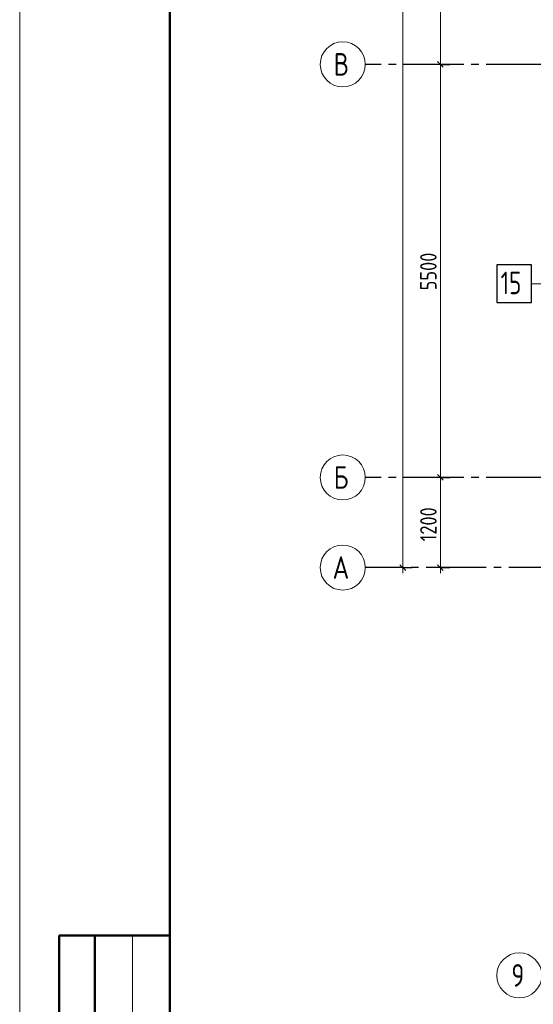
# Model space of a CAD drawing. Header units: millimetres. Extents: x 0 to 64958, y 0 to 42000.
# Tile 2 of 33: x 0 to 6836, y 14585 to 27695. Entities that reach past the tile are written whole.
import ezdxf

# ---------------------------------------------------------------- set-up
doc = ezdxf.new("R2010")
doc.units = ezdxf.units.MM
doc.linetypes.add('______5', pattern=[1100, 800, -100, 100, -100])
for name, color, linetype, lineweight in [('Standard', 7, 'Continuous', 25), ('ДОП Верх по Х', 7, 'Continuous', 25), ('Оси', 40, '______5', 18), ('Позиционная метка номер позиции', 7, 'Continuous', 13)]:
    doc.layers.add(name, color=color, linetype=linetype, lineweight=lineweight)
doc.styles.add('GOST 2.304-81', font='txt')
doc.styles.add('ISOCPEUR', font='txt')

msp = doc.modelspace()

# ---------------------------------------------------------------- linework, layer by layer
at = {"layer": 'Standard', "color": 7, "linetype": 'Continuous', "lineweight": 13, "transparency": 33554687}
for p, q in [((5600, 27100), (5600, 28800)), ((5600, 21600), (5600, 27100)), ((5100, 20400), (5100, 20325)), ((5600, 20400), (5600, 20325)), ((1500, 15500), (1500, 9000))]:
    msp.add_line(p, q, dxfattribs=at)
at = {"layer": 'Standard', "color": 251, "linetype": 'Continuous', "lineweight": -3, "true_color": 0x656565, "transparency": 33554687}
for p, q in [((5600, 27100), (5475, 27100)), ((5600, 27100), (5725, 27100)), ((5600, 27100), (5600, 27100)), ((5600, 21600), (5475, 21600)), ((5600, 21600), (5725, 21600)), ((5600, 21600), (5600, 21600)), ((5100, 20400), (4975, 20400)), ((5100, 20400), (5225, 20400)), ((5100, 20400), (5100, 20400)), ((5600, 20400), (5475, 20400)), ((5600, 20400), (5725, 20400)), ((5600, 20400), (5600, 20400))]:
    msp.add_line(p, q, dxfattribs=at)
at = {"layer": 'Standard', "color": 7, "linetype": 'Continuous', "lineweight": 25, "transparency": 33554687}
for p, q in [((5638, 27063), (5562, 27138)), ((5638, 21562), (5562, 21638)), ((5138, 20362), (5062, 20438)), ((5638, 20362), (5562, 20438))]:
    msp.add_line(p, q, dxfattribs=at)
at = {"layer": 'Standard', "color": 7, "linetype": 'Continuous', "lineweight": 50, "transparency": 33554687}
for p, q in [((2000, 15500), (527, 15500)), ((527, 15500), (527, 9000)), ((527, 15500), (527, 9000)), ((1000, 15500), (1000, 9000))]:
    msp.add_line(p, q, dxfattribs=at)
at = {"layer": 'Standard', "color": 7, "linetype": 'Continuous', "lineweight": 13, "transparency": 33554687}
msp.add_lwpolyline([(0, 0), (59400, 0), (59400, 42000), (0, 42000), (0, 0)], close=True, dxfattribs=at)
at = {"layer": 'Standard', "color": 7, "linetype": 'Continuous', "lineweight": 50, "transparency": 33554687}
msp.add_lwpolyline([(2000, 41500), (58900, 41500), (58900, 500), (2000, 500), (2000, 41500)], close=True, dxfattribs=at)
at = {"layer": 'Standard', "color": 7, "linetype": 'Continuous', "lineweight": 13, "transparency": 33554687}
for points in [[(5100, 20400), (5100, 29236), (5100, 29236), (5100, 38900)], [(5600, 20400), (5600, 20655), (5600, 20655), (5600, 21600)]]:
    msp.add_lwpolyline(points, dxfattribs=at)
at = {"layer": 'ДОП Верх по Х', "color": 7, "linetype": 'Continuous', "lineweight": 25, "transparency": 33554687}
msp.add_lwpolyline([(6351, 23930), (6811, 23930), (6811, 24430), (6351, 24430), (6351, 23930)], dxfattribs=at)
at = {"layer": 'Оси', "color": 8, "linetype": '______5', "lineweight": -3, "transparency": 33554687}
for p, q in [((49910, 27100), (4600, 27100)), ((49910, 21600), (4600, 21600)), ((50210, 20400), (4600, 20400))]:
    msp.add_line(p, q, dxfattribs=at)
at = {"layer": 'Оси', "color": 7, "linetype": 'Continuous', "lineweight": 13, "transparency": 33554687}
for centre in [(4300, 27100), (4300, 21600), (4300, 20400), (6650, 14970)]:
    msp.add_circle(centre, 300, dxfattribs=at)
at = {"layer": 'Позиционная метка номер позиции', "color": 7, "linetype": 'Continuous', "lineweight": 13, "transparency": 33554687}
msp.add_lwpolyline([(9685, 26080), (9311, 25705), (9311, 24180), (6811, 24180)], dxfattribs=at)

# ---------------------------------------------------------------- texts
at = {"layer": 'Standard', "color": 7, "linetype": 'Continuous', "lineweight": 25, "transparency": 33554687, "char_height": 220, "attachment_point": 7, "rotation": 90, "style": 'GOST 2.304-81'}
for s, insert, width in [('5500', (5550, 24092), 641.48), ('1200', (5550, 20750), 625.73)]:
    msp.add_mtext(s, dxfattribs=dict(at, insert=insert, width=width))
at = {"layer": 'ДОП Верх по Х', "color": 7, "linetype": 'Continuous', "lineweight": 13, "transparency": 33554687, "insert": (6401, 24040), "char_height": 300, "width": 472.28, "attachment_point": 7, "style": 'ISOCPEUR'}
msp.add_mtext('\\W0.75;15', dxfattribs=at)
at = {"layer": 'Оси', "color": 7, "linetype": 'Continuous', "lineweight": 25, "transparency": 33554687, "char_height": 300, "attachment_point": 7, "style": 'ISOCPEUR'}
for s, insert, width in [('\\W0.80;В', (4180, 26950), 359.83), ('\\W0.80;Б', (4180, 21450), 359.83), ('\\W0.82;А', (4165, 20250), 392.65), ('\\W0.78;9', (6545, 14820), 326.41)]:
    msp.add_mtext(s, dxfattribs=dict(at, insert=insert, width=width))

doc.saveas('drawing.dxf')
